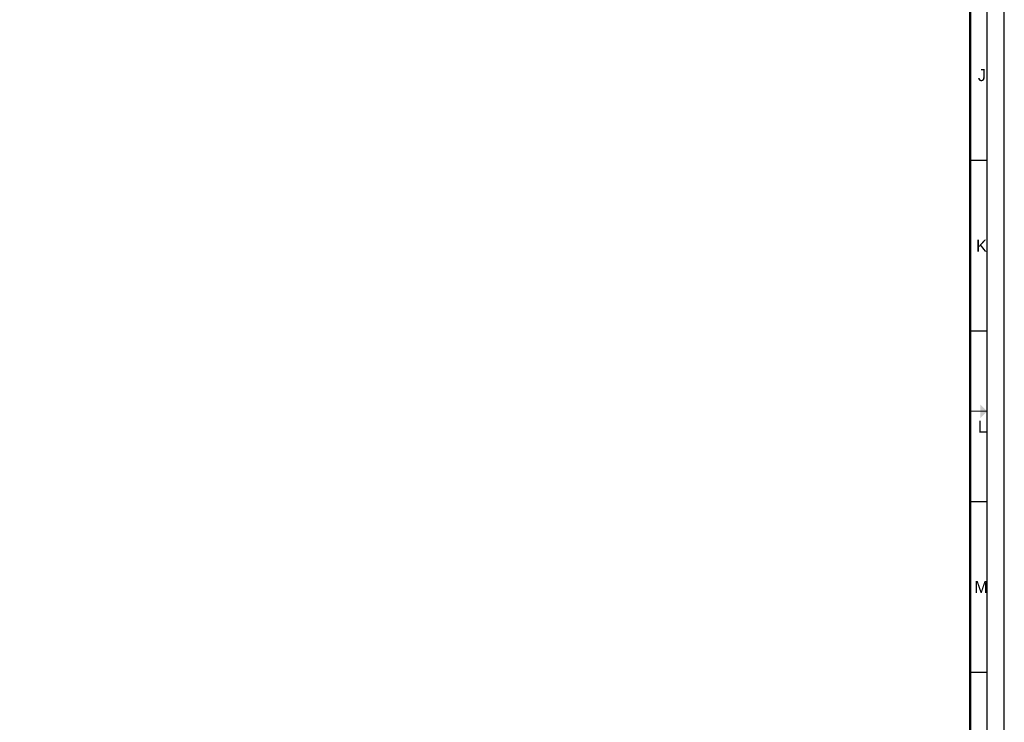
# Paper-space layout 'Blad01' of a CAD drawing. Header units: metres. Extents: x 0 to 1189, y 0 to 841.
# Tile 9 of 10: x 900 to 1189, y 206 to 412. Entities that reach past the tile are written whole.
import ezdxf
from ezdxf.enums import TextEntityAlignment as Align

# ---------------------------------------------------------------- set-up
doc = ezdxf.new("R2010")
doc.units = ezdxf.units.M
for name, color, linetype, lineweight in [('X-XX-AL-TEKENBLAD_KADER-G', 7, 'Continuous', 25), ('X-XX-AL-TEKENBLAD_KADER_AFSNIJMARKERING-G', 7, 'Continuous', 25), ('X-XX-AL-TEKENBLAD_KADER_ROOSTERVERDELING-G', 7, 'Continuous', 25), ('X-XX-AL-TEKENBLAD_KADER_VOUWMERK-G', 7, 'Continuous', 18)]:
    doc.layers.add(name, color=color, linetype=linetype, lineweight=lineweight)
doc.styles.add('ISO-NLCS', font='ISO-NLCS.SHX', dxfattribs={"height": 1.8})
doc.styles.add('rtw_iso', font='iso-rtw.shx')

# ---------------------------------------------------------------- blocks, each defined once
blk = doc.blocks.new('A0')
at = {"layer": 'X-XX-AL-TEKENBLAD_KADER-G', "const_width": 0.7, "flags": 128}
blk.add_lwpolyline([(0, 0), (1159, 0), (1159, 821), (0, 821)], close=True, dxfattribs=at)
at = {"layer": 'X-XX-AL-TEKENBLAD_KADER_AFSNIJMARKERING-G'}
blk.add_line((1169, -10), (1169, 831), dxfattribs=at)
at = {"layer": 'X-XX-AL-TEKENBLAD_KADER_VOUWMERK-G'}
blk.add_line((1159, 287), (1164, 287), dxfattribs=at)
at = {"layer": 'X-XX-AL-TEKENBLAD_KADER-G', "style": 'rtw_iso', "flags": 9}
blk.add_attdef('VERSION', (0, 0), '', height=0.2, dxfattribs=at)
blk = doc.blocks.new('A0_rooster')
at = {"layer": 'X-XX-AL-TEKENBLAD_KADER_VOUWMERK-G'}
h = blk.add_hatch(color=256, dxfattribs=at)
h.paths.add_polyline_path([(1162, 289), (1164, 287), (1162, 287)])
h.paths.add_polyline_path([(1162, 287), (1164, 287), (1162, 285)])
at = {"layer": 'X-XX-AL-TEKENBLAD_KADER_ROOSTERVERDELING-G'}
for p, q in [((1164, -5), (1164, 826)), ((1164, 360.5), (1159, 360.5)), ((1164, 310.5), (1159, 310.5)), ((1164, 260.5), (1159, 260.5)), ((1164, 210.5), (1159, 210.5))]:
    blk.add_line(p, q, dxfattribs=at)
at = {"layer": 'X-XX-AL-TEKENBLAD_KADER_ROOSTERVERDELING-G', "lineweight": 35, "style": 'ISO-NLCS'}
for s, p in [('J', (1161.25, 385.5)), ('K', (1160.75, 335.5)), ('L', (1161.25, 282.5)), ('M', (1160.25, 235.5))]:
    blk.add_text(s, height=3.5, dxfattribs=at).set_placement(p, align=Align.MIDDLE_LEFT)

psp = doc.layouts.new('Blad01')

# ---------------------------------------------------------------- block references
at = {"layer": 'X-XX-AL-TEKENBLAD_KADER-G'}
psp.add_blockref('A0', (20, 10), dxfattribs=at)
at = {"layer": 'X-XX-AL-TEKENBLAD_KADER_ROOSTERVERDELING-G'}
psp.add_blockref('A0_rooster', (20, 10), dxfattribs=at)

doc.saveas('drawing.dxf')
